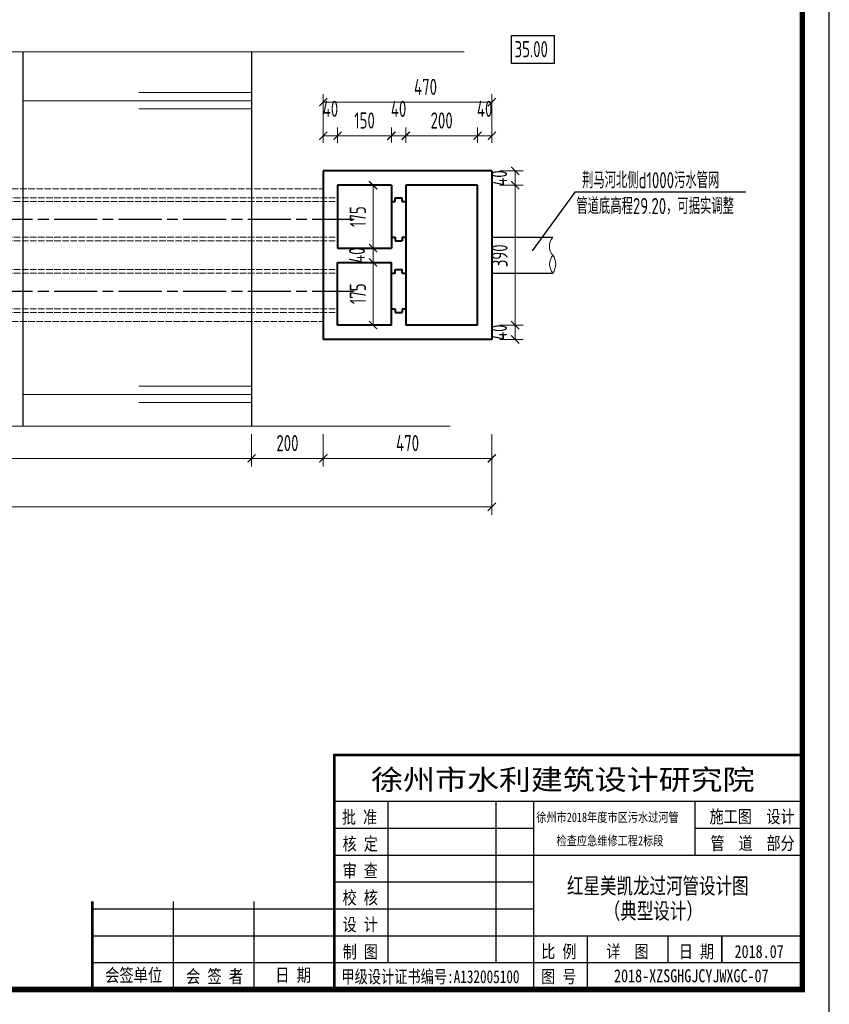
# Model space of a CAD drawing. Header units: millimetres. Extents: x 65530 to 130460, y -103607 to -18875.
# Tile 31 of 75: x 90261 to 92519, y -72571 to -69826. Entities that reach past the tile are written whole.
import ezdxf

# ---------------------------------------------------------------- set-up
doc = ezdxf.new("R2010")
doc.units = ezdxf.units.MM
doc.header["$LTSCALE"] = 0.5
doc.linetypes.add('ACAD_ISO02W100', pattern=[15, 12, -3])
doc.linetypes.add('ACAD_ISO08W100', pattern=[36, 24, -3, 6, -3])
for name, color, linetype in [('PIPE-污水', 2, 'Continuous'), ('图层2', 3, 'ACAD_ISO08W100'), ('图框', 7, 'Continuous')]:
    doc.layers.add(name, color=color, linetype=linetype)
for name, color, linetype, lineweight in [('图层1', 2, 'ACAD_ISO02W100', 18), ('标注线', 4, 'Continuous', 13), ('粗线', 1, 'Continuous', 40), ('细实线', 7, 'Continuous', 25)]:
    doc.layers.add(name, color=color, linetype=linetype, lineweight=lineweight)
doc.styles.add('HzTxt', font='tssdeng.shx', dxfattribs={"width": 0.7, "bigfont": 'hztxt.shx'})
doc.styles.add('图框', font='simfang.ttf', dxfattribs={"width": 0.8, "height": 4})
doc.dimstyles.new('1bi150', dxfattribs={"dimtxt": 45, "dimasz": 22.5, "dimexe": 22.5, "dimexo": 22.5, "dimgap": 20, "dimtad": 1, "dimdec": 0, "dimtxsty": 'HzTxt', "dimblk": 'ARCHTICK', "dimcen": 2.5, "dimclrd": 256, "dimclre": 256, "dimclrt": 256, "dimadec": 0, "dimazin": 0, "dimtfac": 1, "dimtdec": 0, "dimtmove": 2, "dimatfit": 2, "dimfxl": 0, "dimlwd": -1, "dimlwe": -1, "dimarcsym": 0})

# ---------------------------------------------------------------- blocks, each defined once
blk = doc.blocks.new('_ArchTick')
at = {"color": 0, "linetype": 'ByBlock', "const_width": 0.15}
blk.add_lwpolyline([(-0.5, -0.5), (0.5, 0.5)], dxfattribs=at)
blk = doc.blocks.new('*D391')
at = {"layer": 'Defpoints', "color": 0}
for p in [(91577.8, -70981.3), (87317.5, -71022.4), (91577.8, -71184.3)]:
    blk.add_point(p, dxfattribs=at)
at = {"layer": '标注线'}
for p, q in [((91577.8, -71003.8), (91577.8, -71206.8)), ((87317.5, -71044.9), (87317.5, -71206.8)), ((87317.5, -71184.3), (91577.8, -71184.3))]:
    blk.add_line(p, q, dxfattribs=at)
at = {"layer": '标注线', "xscale": 22.5, "yscale": 22.5, "zscale": 22.5, "rotation": 180}
blk.add_blockref('_ArchTick', (87317.5, -71184.3), dxfattribs=at)
at = {"layer": '标注线', "xscale": 22.5, "yscale": 22.5, "zscale": 22.5}
blk.add_blockref('_ArchTick', (91577.8, -71184.3), dxfattribs=at)
at = {"layer": '标注线', "insert": (89447.7, -71141.8), "char_height": 45, "attachment_point": 5, "style": 'HzTxt'}
blk.add_mtext('4260', dxfattribs=at)
blk = doc.blocks.new('*D392')
at = {"layer": 'Defpoints', "color": 0}
for p in [(91147.8, -70149.4), (91107.8, -70191.4), (91147.8, -70191.4)]:
    blk.add_point(p, dxfattribs=at)
at = {"layer": '标注线'}
for p, q in [((91107.8, -70168.9), (91107.8, -70126.9)), ((91147.8, -70168.9), (91147.8, -70126.9)), ((91107.8, -70149.4), (91147.8, -70149.4))]:
    blk.add_line(p, q, dxfattribs=at)
at = {"layer": '标注线', "xscale": 22.5, "yscale": 22.5, "zscale": 22.5, "rotation": 180}
blk.add_blockref('_ArchTick', (91107.8, -70149.4), dxfattribs=at)
at = {"layer": '标注线', "xscale": 22.5, "yscale": 22.5, "zscale": 22.5}
blk.add_blockref('_ArchTick', (91147.8, -70149.4), dxfattribs=at)
at = {"layer": '标注线', "insert": (91127.8, -70074.4), "char_height": 45, "attachment_point": 5, "style": 'HzTxt'}
blk.add_mtext('40', dxfattribs=at)
blk = doc.blocks.new('*D393')
at = {"layer": 'Defpoints', "color": 0}
for p in [(91297.8, -70149.4), (91147.8, -70191.4), (91297.8, -70191.2)]:
    blk.add_point(p, dxfattribs=at)
at = {"layer": '标注线'}
for p, q in [((91147.8, -70168.9), (91147.8, -70126.9)), ((91297.8, -70168.7), (91297.8, -70126.9)), ((91147.8, -70149.4), (91297.8, -70149.4))]:
    blk.add_line(p, q, dxfattribs=at)
at = {"layer": '标注线', "xscale": 22.5, "yscale": 22.5, "zscale": 22.5, "rotation": 180}
blk.add_blockref('_ArchTick', (91147.8, -70149.4), dxfattribs=at)
at = {"layer": '标注线', "xscale": 22.5, "yscale": 22.5, "zscale": 22.5}
blk.add_blockref('_ArchTick', (91297.8, -70149.4), dxfattribs=at)
at = {"layer": '标注线', "insert": (91222.8, -70106.9), "char_height": 45, "attachment_point": 5, "style": 'HzTxt'}
blk.add_mtext('150', dxfattribs=at)
blk = doc.blocks.new('*D394')
at = {"layer": 'Defpoints', "color": 0}
for p in [(91337.8, -70149.4), (91297.8, -70191.2), (91337.8, -70191.4)]:
    blk.add_point(p, dxfattribs=at)
at = {"layer": '标注线'}
for p, q in [((91297.8, -70168.7), (91297.8, -70126.9)), ((91337.8, -70168.9), (91337.8, -70126.9)), ((91297.8, -70149.4), (91337.8, -70149.4))]:
    blk.add_line(p, q, dxfattribs=at)
at = {"layer": '标注线', "xscale": 22.5, "yscale": 22.5, "zscale": 22.5, "rotation": 180}
blk.add_blockref('_ArchTick', (91297.8, -70149.4), dxfattribs=at)
at = {"layer": '标注线', "xscale": 22.5, "yscale": 22.5, "zscale": 22.5}
blk.add_blockref('_ArchTick', (91337.8, -70149.4), dxfattribs=at)
at = {"layer": '标注线', "insert": (91317.8, -70074.4), "char_height": 45, "attachment_point": 5, "style": 'HzTxt'}
blk.add_mtext('40', dxfattribs=at)
blk = doc.blocks.new('*D395')
at = {"layer": 'Defpoints', "color": 0}
for p in [(91537.8, -70149.4), (91337.8, -70191.4), (91537.8, -70191.4)]:
    blk.add_point(p, dxfattribs=at)
at = {"layer": '标注线'}
for p, q in [((91337.8, -70168.9), (91337.8, -70126.9)), ((91537.8, -70168.9), (91537.8, -70126.9)), ((91337.8, -70149.4), (91537.8, -70149.4))]:
    blk.add_line(p, q, dxfattribs=at)
at = {"layer": '标注线', "xscale": 22.5, "yscale": 22.5, "zscale": 22.5, "rotation": 180}
blk.add_blockref('_ArchTick', (91337.8, -70149.4), dxfattribs=at)
at = {"layer": '标注线', "xscale": 22.5, "yscale": 22.5, "zscale": 22.5}
blk.add_blockref('_ArchTick', (91537.8, -70149.4), dxfattribs=at)
at = {"layer": '标注线', "insert": (91437.8, -70106.9), "char_height": 45, "attachment_point": 5, "style": 'HzTxt'}
blk.add_mtext('200', dxfattribs=at)
blk = doc.blocks.new('*D396')
at = {"layer": 'Defpoints', "color": 0}
for p in [(91577.8, -70055.8), (91107.8, -70149.4), (91577.8, -70149.4)]:
    blk.add_point(p, dxfattribs=at)
at = {"layer": '标注线'}
for p, q in [((91107.8, -70126.9), (91107.8, -70033.3)), ((91107.8, -70055.8), (91577.8, -70055.8)), ((91577.8, -70126.9), (91577.8, -70033.3))]:
    blk.add_line(p, q, dxfattribs=at)
at = {"layer": '标注线', "xscale": 22.5, "yscale": 22.5, "zscale": 22.5, "rotation": 180}
blk.add_blockref('_ArchTick', (91107.8, -70055.8), dxfattribs=at)
at = {"layer": '标注线', "xscale": 22.5, "yscale": 22.5, "zscale": 22.5}
blk.add_blockref('_ArchTick', (91577.8, -70055.8), dxfattribs=at)
at = {"layer": '标注线', "insert": (91392.8, -70013.3), "char_height": 45, "attachment_point": 5, "style": 'HzTxt'}
blk.add_mtext('470', dxfattribs=at)
blk = doc.blocks.new('*D397')
at = {"layer": 'Defpoints', "color": 0}
for p in [(91577.8, -70247.5), (91577.8, -70287.5), (91642.9, -70287.5)]:
    blk.add_point(p, dxfattribs=at)
at = {"layer": '标注线'}
for p, q in [((91600.3, -70247.5), (91665.4, -70247.5)), ((91642.9, -70247.5), (91642.9, -70287.5)), ((91600.3, -70287.5), (91665.4, -70287.5))]:
    blk.add_line(p, q, dxfattribs=at)
at = {"layer": '标注线', "xscale": 22.5, "yscale": 22.5, "zscale": 22.5}
for p, rotation in [((91642.9, -70247.5), 90), ((91642.9, -70287.5), 270)]:
    blk.add_blockref('_ArchTick', p, dxfattribs=dict(at, rotation=rotation))
at = {"layer": '标注线', "insert": (91597.9, -70267.5), "char_height": 45, "attachment_point": 5, "rotation": 90, "style": 'HzTxt'}
blk.add_mtext('40', dxfattribs=at)
blk = doc.blocks.new('*D398')
at = {"layer": 'Defpoints', "color": 0}
for p in [(91577.8, -70149.4), (91537.8, -70191.4), (91577.8, -70191.4)]:
    blk.add_point(p, dxfattribs=at)
at = {"layer": '标注线'}
for p, q in [((91537.8, -70168.9), (91537.8, -70126.9)), ((91577.8, -70168.9), (91577.8, -70126.9)), ((91537.8, -70149.4), (91577.8, -70149.4))]:
    blk.add_line(p, q, dxfattribs=at)
at = {"layer": '标注线', "xscale": 22.5, "yscale": 22.5, "zscale": 22.5, "rotation": 180}
blk.add_blockref('_ArchTick', (91537.8, -70149.4), dxfattribs=at)
at = {"layer": '标注线', "xscale": 22.5, "yscale": 22.5, "zscale": 22.5}
blk.add_blockref('_ArchTick', (91577.8, -70149.4), dxfattribs=at)
at = {"layer": '标注线', "insert": (91557.8, -70074.4), "char_height": 45, "attachment_point": 5, "style": 'HzTxt'}
blk.add_mtext('40', dxfattribs=at)
blk = doc.blocks.new('*D423')
at = {"layer": 'Defpoints', "color": 0}
for p in [(91577.8, -70677.5), (91642.9, -70677.5), (91577.8, -70717.5)]:
    blk.add_point(p, dxfattribs=at)
at = {"layer": '标注线'}
for p, q in [((91600.3, -70677.5), (91665.4, -70677.5)), ((91642.9, -70717.5), (91642.9, -70677.5)), ((91600.3, -70717.5), (91665.4, -70717.5))]:
    blk.add_line(p, q, dxfattribs=at)
at = {"layer": '标注线', "xscale": 22.5, "yscale": 22.5, "zscale": 22.5}
for p, rotation in [((91642.9, -70677.5), 90), ((91642.9, -70717.5), 270)]:
    blk.add_blockref('_ArchTick', p, dxfattribs=dict(at, rotation=rotation))
at = {"layer": '标注线', "insert": (91597.9, -70697.5), "char_height": 45, "attachment_point": 5, "rotation": 90, "style": 'HzTxt'}
blk.add_mtext('40', dxfattribs=at)
blk = doc.blocks.new('*D425')
at = {"layer": 'Defpoints', "color": 0}
for p in [(87987.8, -70958.8), (90907.8, -70958.8), (87987.8, -71048.9)]:
    blk.add_point(p, dxfattribs=at)
at = {"layer": '标注线'}
for p, q in [((87987.8, -70981.3), (87987.8, -71071.4)), ((90907.8, -70981.3), (90907.8, -71071.4)), ((90907.8, -71048.9), (87987.8, -71048.9))]:
    blk.add_line(p, q, dxfattribs=at)
at = {"layer": '标注线', "xscale": 22.5, "yscale": 22.5, "zscale": 22.5}
for p, rotation in [((87987.8, -71048.9), 179.9999999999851), ((90907.8, -71048.9), 359.9999999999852)]:
    blk.add_blockref('_ArchTick', p, dxfattribs=dict(at, rotation=rotation))
at = {"layer": '标注线', "insert": (89447.8, -71006.4), "char_height": 45, "attachment_point": 5, "style": 'HzTxt'}
blk.add_mtext('2920', dxfattribs=at)
blk = doc.blocks.new('*D427')
at = {"layer": 'Defpoints', "color": 0}
for p in [(90907.8, -70958.8), (91107.8, -70958.8), (91107.8, -71048.9)]:
    blk.add_point(p, dxfattribs=at)
at = {"layer": '标注线'}
for p, q in [((90907.8, -70981.3), (90907.8, -71071.4)), ((91107.8, -70981.3), (91107.8, -71071.4)), ((90907.8, -71048.9), (91107.8, -71048.9))]:
    blk.add_line(p, q, dxfattribs=at)
at = {"layer": '标注线', "xscale": 22.5, "yscale": 22.5, "zscale": 22.5, "rotation": 180}
blk.add_blockref('_ArchTick', (90907.8, -71048.9), dxfattribs=at)
at = {"layer": '标注线', "xscale": 22.5, "yscale": 22.5, "zscale": 22.5}
blk.add_blockref('_ArchTick', (91107.8, -71048.9), dxfattribs=at)
at = {"layer": '标注线', "insert": (91007.8, -71006.4), "char_height": 45, "attachment_point": 5, "style": 'HzTxt'}
blk.add_mtext('200', dxfattribs=at)
blk = doc.blocks.new('*D426')
at = {"layer": 'Defpoints', "color": 0}
for p in [(91107.8, -70958.8), (91577.8, -70958.8), (91107.8, -71048.9)]:
    blk.add_point(p, dxfattribs=at)
at = {"layer": '标注线'}
for p, q in [((91107.8, -70981.3), (91107.8, -71071.4)), ((91577.8, -70981.3), (91577.8, -71071.4)), ((91577.8, -71048.9), (91107.8, -71048.9))]:
    blk.add_line(p, q, dxfattribs=at)
at = {"layer": '标注线', "xscale": 22.5, "yscale": 22.5, "zscale": 22.5}
for p, rotation in [((91107.8, -71048.9), 179.9999999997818), ((91577.8, -71048.9), 359.9999999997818)]:
    blk.add_blockref('_ArchTick', p, dxfattribs=dict(at, rotation=rotation))
at = {"layer": '标注线', "insert": (91342.8, -71006.4), "char_height": 45, "attachment_point": 5, "style": 'HzTxt'}
blk.add_mtext('470', dxfattribs=at)
blk = doc.blocks.new('*D428')
at = {"layer": 'Defpoints', "color": 0}
for p in [(91577.8, -70287.5), (91577.8, -70677.5), (91642.9, -70677.5)]:
    blk.add_point(p, dxfattribs=at)
at = {"layer": '标注线'}
for p, q in [((91600.3, -70287.5), (91665.4, -70287.5)), ((91642.9, -70287.5), (91642.9, -70677.5)), ((91600.3, -70677.5), (91665.4, -70677.5))]:
    blk.add_line(p, q, dxfattribs=at)
at = {"layer": '标注线', "xscale": 22.5, "yscale": 22.5, "zscale": 22.5}
for p, rotation in [((91642.9, -70287.5), 90), ((91642.9, -70677.5), 270)]:
    blk.add_blockref('_ArchTick', p, dxfattribs=dict(at, rotation=rotation))
at = {"layer": '标注线', "insert": (91599.3, -70484.3), "char_height": 45, "attachment_point": 5, "rotation": 90, "style": 'HzTxt'}
blk.add_mtext('390', dxfattribs=at)
blk = doc.blocks.new('*D429')
at = {"layer": 'Defpoints', "color": 0}
for p in [(91222.8, -70287.5), (91222.8, -70462.5), (91246.7, -70462.5)]:
    blk.add_point(p, dxfattribs=at)
at = {"layer": '标注线'}
for p, q in [((91245.3, -70287.5), (91269.2, -70287.5)), ((91246.7, -70287.5), (91246.7, -70462.5)), ((91245.3, -70462.5), (91269.2, -70462.5))]:
    blk.add_line(p, q, dxfattribs=at)
at = {"layer": '标注线', "xscale": 22.5, "yscale": 22.5, "zscale": 22.5}
for p, rotation in [((91246.7, -70287.5), 90), ((91246.7, -70462.5), 270)]:
    blk.add_blockref('_ArchTick', p, dxfattribs=dict(at, rotation=rotation))
at = {"layer": '标注线', "insert": (91204.2, -70375), "char_height": 45, "attachment_point": 5, "rotation": 90, "style": 'HzTxt'}
blk.add_mtext('175', dxfattribs=at)
blk = doc.blocks.new('*D430')
at = {"layer": 'Defpoints', "color": 0}
for p in [(91222.8, -70502.5), (91222.8, -70677.5), (91246.7, -70677.5)]:
    blk.add_point(p, dxfattribs=at)
at = {"layer": '标注线'}
for p, q in [((91245.3, -70502.5), (91269.2, -70502.5)), ((91246.7, -70502.5), (91246.7, -70677.5)), ((91245.3, -70677.5), (91269.2, -70677.5))]:
    blk.add_line(p, q, dxfattribs=at)
at = {"layer": '标注线', "xscale": 22.5, "yscale": 22.5, "zscale": 22.5}
for p, rotation in [((91246.7, -70502.5), 90), ((91246.7, -70677.5), 270)]:
    blk.add_blockref('_ArchTick', p, dxfattribs=dict(at, rotation=rotation))
at = {"layer": '标注线', "insert": (91204.2, -70590), "char_height": 45, "attachment_point": 5, "rotation": 90, "style": 'HzTxt'}
blk.add_mtext('175', dxfattribs=at)
blk = doc.blocks.new('*D431')
at = {"layer": 'Defpoints', "color": 0}
for p in [(91181.7, -70462.5), (91181.7, -70502.5), (91246.7, -70502.5)]:
    blk.add_point(p, dxfattribs=at)
at = {"layer": '标注线'}
for p, q in [((91204.2, -70462.5), (91269.2, -70462.5)), ((91246.7, -70462.5), (91246.7, -70502.5)), ((91204.2, -70502.5), (91269.2, -70502.5))]:
    blk.add_line(p, q, dxfattribs=at)
at = {"layer": '标注线', "xscale": 22.5, "yscale": 22.5, "zscale": 22.5}
for p, rotation in [((91246.7, -70462.5), 90), ((91246.7, -70502.5), 270)]:
    blk.add_blockref('_ArchTick', p, dxfattribs=dict(at, rotation=rotation))
at = {"layer": '标注线', "insert": (91201.7, -70482.5), "char_height": 45, "attachment_point": 5, "rotation": 90, "style": 'HzTxt'}
blk.add_mtext('40', dxfattribs=at)

msp = doc.modelspace()

# ---------------------------------------------------------------- linework, layer by layer
at = {"color": 0}
for p, q in [((91138.76, -71876.3), (91138.76, -72529.87)), ((91138.76, -72004.87), (92443.76, -72004.87)), ((91138.76, -72004.87), (92443.76, -72004.87)), ((91288.76, -72454.87), (91288.76, -72004.87)), ((91288.76, -72454.87), (91288.76, -72004.87)), ((91588.76, -72004.87), (91588.76, -72454.87)), ((91588.76, -72004.87), (91588.76, -72454.87)), ((91693.76, -72004.87), (91693.76, -72529.87)), ((92143.76, -72004.87), (92143.76, -72154.87)), ((91138.76, -72079.87), (91693.76, -72079.87)), ((91138.76, -72079.87), (91693.76, -72079.87)), ((92143.76, -72079.87), (92443.76, -72079.87)), ((91138.76, -72154.87), (92443.76, -72154.87)), ((91138.76, -72154.87), (92443.76, -72154.87)), ((91138.76, -72229.87), (91693.76, -72229.87)), ((91138.76, -72229.87), (91693.76, -72229.87)), ((90463.76, -72284.12), (90463.76, -72529.87)), ((90463.76, -72304.87), (91693.76, -72304.87)), ((90463.76, -72304.87), (91693.76, -72304.87)), ((90688.76, -72284.12), (90688.76, -72529.87)), ((90913.76, -72284.12), (90913.76, -72529.87)), ((90463.76, -72379.87), (92443.76, -72379.87)), ((90463.76, -72379.87), (92443.76, -72379.87)), ((91843.76, -72379.87), (91843.76, -72529.87)), ((92068.76, -72379.87), (92068.76, -72454.87)), ((92068.76, -72379.87), (92068.76, -72454.87)), ((92218.76, -72454.87), (92218.76, -72379.87)), ((92218.76, -72379.87), (92218.76, -72454.87)), ((92218.76, -72454.87), (92218.76, -72379.87)), ((92218.76, -72379.87), (92218.76, -72454.87)), ((90463.76, -72454.87), (92443.76, -72454.87)), ((90463.76, -72454.87), (92443.76, -72454.87))]:
    msp.add_line(p, q, dxfattribs=at)
msp.add_lwpolyline([(86218.76, -72604.87), (92518.76, -72604.87), (92518.76, -68149.87), (86218.76, -68149.87)], close=True, dxfattribs=at)
at = {"color": 0, "const_width": 15}
msp.add_lwpolyline([(86593.76, -72529.87), (92443.76, -72529.87), (92443.76, -68224.87), (86593.76, -68224.87)], close=True, dxfattribs=at)
at = {"color": 0, "const_width": 7.5}
for points in [[(92443.76, -71876.3), (91138.76, -71876.3), (91138.76, -72529.87)], [(90463.76, -72284.12), (90463.76, -72529.87)]]:
    msp.add_lwpolyline(points, dxfattribs=at)
at = {"layer": '图层1', "ltscale": 3}
for p, q in [((87787.85, -70297.46), (91107.85, -70297.48)), ((87747.85, -70322.46), (91147.85, -70322.48)), ((87747.85, -70332.46), (91147.85, -70332.48)), ((87747.85, -70432.46), (91147.85, -70432.48)), ((87747.85, -70442.46), (91147.85, -70442.48)), ((87747.85, -70522.46), (91147.85, -70522.48)), ((87747.85, -70532.48), (91147.85, -70532.45)), ((87747.85, -70632.48), (91147.85, -70632.45)), ((87747.85, -70642.48), (91147.85, -70642.45)), ((87787.85, -70667.47), (91107.85, -70667.45))]:
    msp.add_line(p, q, dxfattribs=at)
at = {"layer": '图层2', "ltscale": 10}
for p, q in [((87657.16, -70382.48), (91194, -70382.48)), ((87657.16, -70582.48), (91194, -70582.48))]:
    msp.add_line(p, q, dxfattribs=at)
at = {"layer": '标注线'}
for p, q in [((89408.35, -69915.9), (91501.03, -69915.9)), ((90907.85, -70029.02), (90593.67, -70029.02)), ((90907.85, -70051.95), (90269.91, -70051.95)), ((90907.85, -70074.88), (90593.67, -70074.88)), ((90907.85, -70847.63), (90593.67, -70847.63)), ((90907.85, -70870.56), (90269.91, -70870.56)), ((90907.85, -70893.49), (90593.67, -70893.49)), ((89394.06, -70958.83), (91461.23, -70958.83))]:
    msp.add_line(p, q, dxfattribs=at)
at = {"layer": '标注线', "extrusion": (0, 0, -1)}
for centre, major_axis, ratio, start_param, end_param in [((91784.63, -70452.51), (41.42, 24.25), 0.8461921, 2.9670941, 4.2360376), ((91784.63, -70507.48), (-45.74, 0), 0.9408152, -0.6198596, 0.6198596)]:
    msp.add_ellipse(centre, major_axis=major_axis, ratio=ratio, start_param=start_param, end_param=end_param, dxfattribs=at)
at = {"layer": '标注线'}
msp.add_ellipse((91710.17, -70507.48), major_axis=(-45.74, 0), ratio=0.9408152, start_param=2.5217331, end_param=3.7614522, dxfattribs=at)
at = {"layer": '粗线'}
for p, q in [((91577.85, -70247.48), (91107.85, -70247.48)), ((91107.85, -70247.48), (91107.85, -70717.48)), ((91577.85, -70247.48), (91577.85, -70717.48)), ((91297.85, -70287.48), (91147.85, -70287.48)), ((91147.85, -70287.48), (91147.85, -70462.47)), ((91297.85, -70287.48), (91297.85, -70462.47)), ((91537.85, -70287.48), (91337.85, -70287.48)), ((91337.85, -70287.48), (91337.85, -70677.48)), ((91537.85, -70677.48), (91537.85, -70287.48)), ((91297.85, -70332.48), (91307.85, -70332.48)), ((91307.85, -70322.48), (91327.85, -70322.48)), ((91307.85, -70332.48), (91307.85, -70322.48)), ((91327.85, -70332.48), (91327.85, -70322.48)), ((91327.85, -70332.48), (91337.85, -70332.48)), ((91297.85, -70432.48), (91307.85, -70432.48)), ((91307.85, -70432.48), (91307.85, -70442.48)), ((91307.85, -70442.48), (91327.85, -70442.48)), ((91327.85, -70432.48), (91337.85, -70432.48)), ((91327.85, -70432.48), (91327.85, -70442.48)), ((91147.52, -70462.47), (91297.85, -70462.47)), ((91147.52, -70502.47), (91297.85, -70502.47)), ((91147.85, -70677.48), (91147.85, -70502.47)), ((91297.85, -70677.48), (91297.85, -70502.47)), ((91307.85, -70522.48), (91327.85, -70522.48)), ((91307.85, -70532.48), (91307.85, -70522.48)), ((91327.85, -70532.48), (91327.85, -70522.48)), ((91297.85, -70532.48), (91307.85, -70532.48)), ((91327.85, -70532.48), (91337.85, -70532.48)), ((91297.85, -70632.48), (91307.85, -70632.48)), ((91307.85, -70632.48), (91307.85, -70642.48)), ((91327.85, -70632.48), (91337.85, -70632.48)), ((91327.85, -70632.48), (91327.85, -70642.48)), ((91307.85, -70642.48), (91327.85, -70642.48)), ((91297.85, -70677.48), (91147.85, -70677.48)), ((91537.85, -70677.48), (91337.85, -70677.48)), ((91577.85, -70717.48), (91107.85, -70717.48))]:
    msp.add_line(p, q, dxfattribs=at)
at = {"layer": '细实线'}
for p, q in [((90269.91, -69915.9), (90269.91, -70958.83)), ((90907.85, -69915.9), (90907.85, -70958.83)), ((91809.35, -70306.6), (91690.52, -70470.28)), ((92285.95, -70306.6), (91809.35, -70306.6)), ((91577.85, -70432.48), (91747.4, -70432.48)), ((91577.85, -70532.48), (91747.4, -70532.48))]:
    msp.add_line(p, q, dxfattribs=at)
msp.add_lwpolyline([(91632.54, -69870.1), (91751.63, -69870.1), (91751.63, -69947.88), (91632.54, -69947.88)], close=True, dxfattribs=at)

# ---------------------------------------------------------------- texts
at = {"color": 0, "style": '图框'}
for s, height, width, p in [('徐州市水利建筑设计研究院', 56.7857, 1.15, (91241.26, -71973.14)), ('批 准', 36, 0.8, (91159.76, -72067.18)), ('批 准', 36, 0.8, (91159.76, -72067.18)), ('设计', 36, 0.8, (92343.5, -72065.71)), ('设计', 36, 0.8, (92343.5, -72065.71)), ('核 定', 36, 0.8, (91161.65, -72141.79)), ('核 定', 36, 0.8, (91161.65, -72141.79)), ('部分', 36, 0.8, (92343.5, -72140.22)), ('部分', 36, 0.8, (92343.5, -72140.22)), ('审 查', 36, 0.8, (91161.65, -72216.79)), ('审 查', 36, 0.8, (91161.65, -72216.79)), ('校 核', 36, 0.8, (91161.65, -72291.79)), ('校 核', 36, 0.8, (91161.65, -72291.79)), ('设 计', 36, 0.8, (91161.65, -72366.79)), ('设 计', 36, 0.8, (91161.65, -72366.79)), ('制 图', 36, 0.8, (91162.14, -72442.83)), ('制 图', 36, 0.8, (91162.14, -72442.83)), ('比 例', 36, 0.8, (91715.5, -72441.91)), ('比 例', 36, 0.8, (91715.5, -72441.91)), ('日 期', 36, 0.8, (92099.15, -72441.91)), ('日 期', 36, 0.8, (92099.15, -72441.91)), ('会签单位', 36.429, 0.8, (90499.68, -72508.15)), ('会签单位', 36.429, 0.8, (90499.68, -72508.15)), ('会 签 者', 36.429, 0.8, (90725.19, -72511.36)), ('会 签 者', 36.429, 0.8, (90725.19, -72511.36)), ('日 期', 36.429, 0.8, (90973.95, -72507.77)), ('日 期', 36.429, 0.8, (90973.95, -72507.77)), ('甲级设计证书编号:A132005100', 36, 0.75, (91158.34, -72512)), ('图 号', 36, 0.8, (91715.5, -72511.78)), ('图 号', 36, 0.8, (91715.5, -72511.78))]:
    msp.add_text(s, height=height, dxfattribs=dict(at, width=width)).set_placement(p)
at = {"layer": 'PIPE-污水', "color": 0, "style": '图框', "width": 0.8}
for s, p in [('施工图', (92184.97, -72065.71)), ('管  道', (92187.47, -72140.22)), ('详  图', (91897.22, -72441.91)), ('2018.07', (92254.57, -72441.91)), ('2018-XZSGHGJCYJWXGC-07', (91918.45, -72509.5))]:
    msp.add_text(s, height=36, dxfattribs=at).set_placement(p)
at = {"layer": '图框', "style": '图框', "width": 0.75}
for s, p in [('红星美凯龙过河管设计图', (91787.23, -72263.32)), ('（典型设计）', (91889.91, -72333.24))]:
    msp.add_text(s, height=45, dxfattribs=at).set_placement(p)
at = {"layer": '标注线', "style": 'HzTxt', "width": 0.7}
for s, p in [('35.00', (91641.19, -69930.6)), ('荆马河北侧d1000污水管网', (91829.45, -70295.91)), ('管道底高程29.20，可据实调整', (91813.62, -70367.96))]:
    msp.add_text(s, height=45, dxfattribs=at).set_placement(p)
at = {"layer": '细实线', "style": '图框', "width": 0.8}
for s, p in [('徐州市2018年度市区污水过河管', (91701.54, -72062.61)), ('检查应急维修工程2标段', (91758.25, -72127.93))]:
    msp.add_text(s, height=26, dxfattribs=at).set_placement(p)

# ---------------------------------------------------------------- dimensions: what is measured, and where the dimension line sits
at = {"layer": '标注线'}
for base, p1, p2, angle, picture, middle, dimtype in [((91577.8, -70055.8), (91107.8, -70149.36), (91577.8, -70149.36), 360, '*D396', (91392.8, -70013.3), 161), ((91642.85, -70287.48), (91577.85, -70247.48), (91577.85, -70287.48), 90, '*D397', (91597.93, -70267.48), 160), ((91642.85, -70677.48), (91577.85, -70287.48), (91577.85, -70677.48), 90, '*D428', (91599.33, -70484.26), 160), ((91246.66, -70502.47), (91181.66, -70462.47), (91181.66, -70502.47), 90, '*D431', (91201.74, -70482.47), 160), ((91642.85, -70677.48), (91577.85, -70717.48), (91577.85, -70677.48), 270, '*D423', (91597.93, -70697.48), 160)]:
    dim = msp.add_linear_dim(base=base, p1=p1, p2=p2, angle=angle, dimstyle='1bi150', dxfattribs=at)
    dim.commit()
    dim.dimension.update_dxf_attribs({"geometry": picture, "text_midpoint": middle, "dimtype": dimtype})
for p1, p2, distance, picture, middle in [((91107.8, -70191.43), (91147.85, -70191.43), 42.07, '*D392', (91127.82, -70074.36)), ((90907.85, -70958.83), (87987.85, -70958.83), 90.07, '*D425', (89447.85, -71006.4)), ((90907.85, -70958.83), (91107.85, -70958.83), -90.07, '*D427', (91007.85, -71006.4)), ((91577.85, -70958.83), (91107.85, -70958.83), 90.07, '*D426', (91342.85, -71006.4))]:
    dim = msp.add_aligned_dim(p1=p1, p2=p2, distance=distance, dimstyle='1bi150', dxfattribs=at)
    dim.commit()
    dim.dimension.update_dxf_attribs({"geometry": picture, "text_midpoint": middle})
for base, p1, p2, angle, picture, middle in [((91337.85, -70149.36), (91297.85, -70191.24), (91337.85, -70191.43), 180, '*D394', (91317.85, -70074.36)), ((91297.85, -70149.36), (91147.85, -70191.43), (91297.85, -70191.24), 180, '*D393', (91222.85, -70106.86)), ((91537.85, -70149.36), (91337.85, -70191.43), (91537.85, -70191.43), 180, '*D395', (91437.85, -70106.86)), ((91246.66, -70462.47), (91222.85, -70287.48), (91222.84, -70462.47), 90, '*D429', (91204.16, -70374.98)), ((91246.66, -70677.45), (91222.84, -70502.47), (91222.84, -70677.45), 90, '*D430', (91204.16, -70589.96))]:
    dim = msp.add_linear_dim(base=base, p1=p1, p2=p2, angle=angle, dimstyle='1bi150', dxfattribs=at)
    dim.commit()
    dim.dimension.update_dxf_attribs({"geometry": picture, "text_midpoint": middle})
for base, p1, p2, picture, middle in [((91577.85, -70149.36), (91537.85, -70191.43), (91577.85, -70191.43), '*D398', (91557.85, -70074.36)), ((91577.85, -71184.31), (87317.52, -71022.45), (91577.85, -70981.33), '*D391', (89447.68, -71141.81))]:
    dim = msp.add_linear_dim(base=base, p1=p1, p2=p2, dimstyle='1bi150', dxfattribs=at)
    dim.commit()
    dim.dimension.update_dxf_attribs({"geometry": picture, "text_midpoint": middle})

doc.saveas('drawing.dxf')
